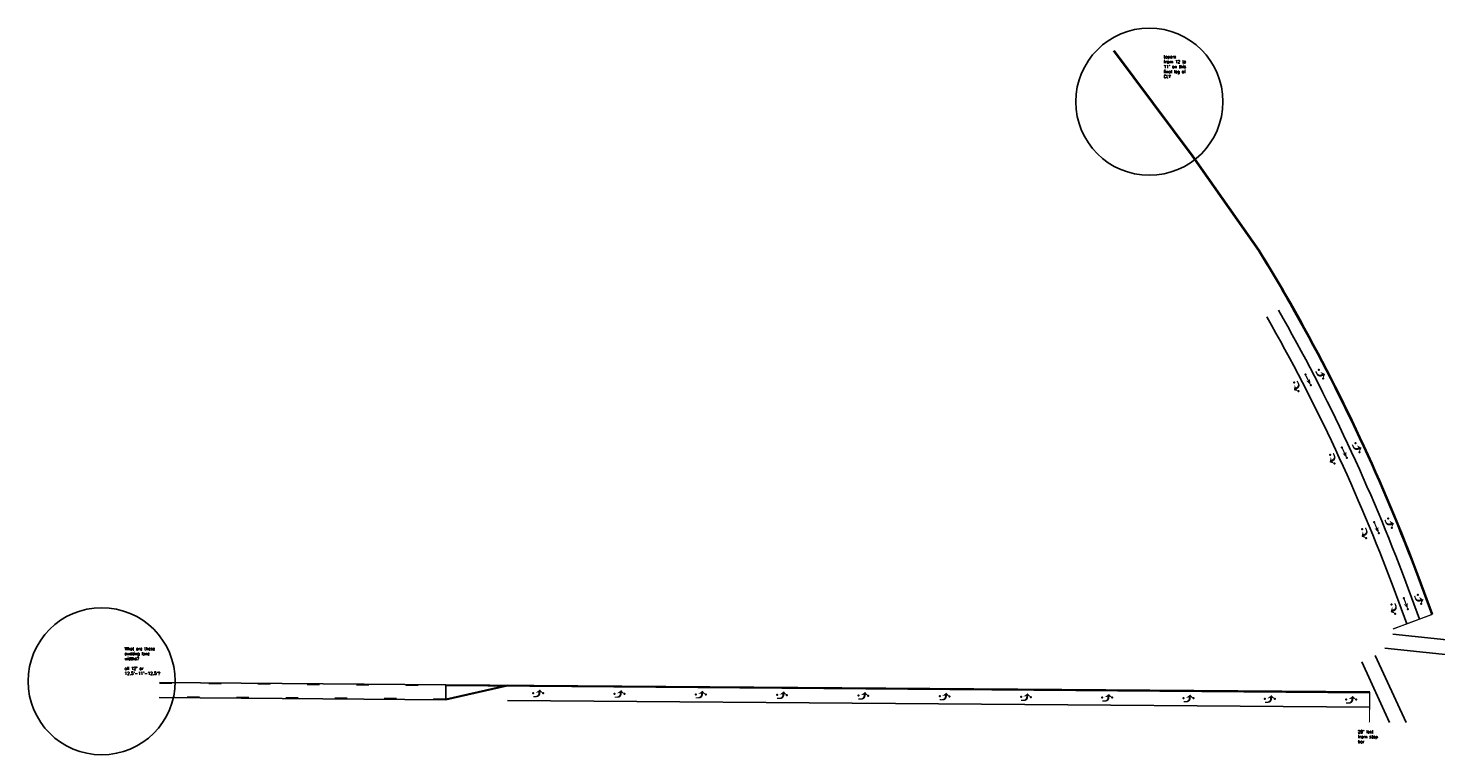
# Model space of a CAD drawing. Header units: feet. Extents: x 2244593 to 2246616, y 595621 to 596789.
# Tile 1 of 2: x 2244593 to 2245736, y 596199 to 596789. Entities that reach past the tile are written whole.
import ezdxf

# ---------------------------------------------------------------- set-up
doc = ezdxf.new("R2010")
doc.units = ezdxf.units.FT
doc.header["$MEASUREMENT"] = 0
doc.linetypes.add('dsolidcl', pattern=[0])
doc.linetypes.add('lane', pattern=[40, 10, -30])
for name, color, linetype in [('PM_P_Cells', 7, 'Continuous'), ('PM_P_Channelizing_Line', 7, 'Continuous'), ('PM_P_CL_Dashed', 2, 'lane'), ('PM_P_CL_Double_Solid', 2, 'dsolidcl'), ('PM_P_Crosswalk', 7, 'Continuous'), ('PM_P_Stop_Line', 7, 'Continuous')]:
    doc.layers.add(name, color=color, linetype=linetype)
doc.layers.add('PM_P_Cells (Construction)', color=7, linetype='Continuous', lineweight=0)
doc.layers.add('SC_Scratch1', color=7, linetype='Continuous', plot=False)
doc.styles.add('ROMANS', font='ROMANS.shx', dxfattribs={"height": 2.4})

# ---------------------------------------------------------------- blocks, each defined once
blk = doc.blocks.new('PMRTP')
at = {"layer": 'PM_P_Cells', "linetype": 'Continuous', "lineweight": 0}
blk.add_hatch(color=7, dxfattribs=at).paths.add_polyline_path([(-5.5, 3.3, -0.418865), (-2.2, 0), (-2.2, 0), (-2.2, -0.7), (0, 0), (-2.6, -3), (-6.1, -0.3), (-3.8, -0.7), (-3.8, 0, 0.414214), (-6.1, 2.3), (-8, 2.3), (-8, 3.3)])
at = {"layer": 'PM_P_Cells (Construction)', "color": 7, "linetype": 'Continuous', "lineweight": 30}
for p in [(-8, 0), (0, 0)]:
    blk.add_point(p, dxfattribs=at)
blk = doc.blocks.new('PMTHRP')
at = {"layer": 'PM_P_Cells', "linetype": 'Continuous', "lineweight": 0}
blk.add_hatch(color=7, dxfattribs=at).paths.add_polyline_path([(-5, -1.7), (-4, -0.5), (-9.5, -0.5), (-9.5, 0.5), (-4, 0.5), (-5, 1.7), (0, 0)])
at = {"layer": 'PM_P_Cells (Construction)', "color": 7, "linetype": 'Continuous', "lineweight": 30}
for p in [(-9.5, 0), (0, 0)]:
    blk.add_point(p, dxfattribs=at)

msp = doc.modelspace()

# ---------------------------------------------------------------- linework, layer by layer
at = {"layer": 'PM_P_Channelizing_Line', "flags": 128}
for points in [[(2245712.3, 596305.6), (2245701.1, 596335.6, 0.040067), (2245598.6, 596554.7)], [(2245722.6, 596309.4), (2245711.4, 596339.5, 0.040067), (2245608.1, 596560.1)]]:
    msp.add_lwpolyline(points, format="xyb", dxfattribs=at)
msp.add_lwpolyline([(2244982, 596243.5), (2245682, 596238)], dxfattribs=at)
at = {"layer": 'PM_P_CL_Dashed'}
msp.add_line((2244932, 596244.6), (2244699.4, 596246.4), dxfattribs=at)
at = {"layer": 'PM_P_CL_Dashed', "flags": 128}
msp.add_lwpolyline([(2244699.5, 596257.4), (2244932.1, 596255.6)], dxfattribs=at)
at = {"layer": 'PM_P_CL_Double_Solid'}
for p, q in [((2244932, 596243.9), (2244699.4, 596245.7)), ((2244982.1, 596255.8), (2244932, 596244.6)), ((2244982.1, 596255.2), (2244932, 596243.9))]:
    msp.add_line(p, q, dxfattribs=at)
at = {"layer": 'PM_P_CL_Double_Solid', "flags": 128}
for points in [[(2245733.2, 596313.4), (2245722, 596343.4, 0.040067), (2245618, 596565.7, 0.008183), (2245592.4, 596608.9), (2245538.5, 596685.5), (2245474.7, 596771)], [(2245732.6, 596313.2), (2245721.4, 596343.2, 0.040067), (2245617.4, 596565.4, 0.00818), (2245591.9, 596608.6), (2245538, 596685.1), (2245474.2, 596770.6)]]:
    msp.add_lwpolyline(points, format="xyb", dxfattribs=at)
for points in [[(2244699.5, 596258.1), (2244932.1, 596256.2)], [(2244932.1, 596256.2), (2245682.1, 596250.3)], [(2244932.1, 596255.6), (2245682.1, 596249.7)]]:
    msp.add_lwpolyline(points, dxfattribs=at)
at = {"layer": 'PM_P_Crosswalk'}
for p, q in [((2245701, 596297.2), (2245760.2, 596291.1)), ((2245686.5, 596279.9), (2245711.6, 596225.4)), ((2245694.5, 596285.9), (2245768.9, 596278.1)), ((2245675.6, 596274.8), (2245698.3, 596225.6)), ((2244932, 596243.9), (2244932.1, 596256.2))]:
    msp.add_line(p, q, dxfattribs=at)
at = {"layer": 'PM_P_Stop_Line', "const_width": 1}
for points in [[(2245733.2, 596313.4), (2245701, 596301.4)], [(2245682.1, 596250.3), (2245681.9, 596225.7)]]:
    msp.add_lwpolyline(points, dxfattribs=at)
at = {"layer": 'SC_Scratch1'}
for centre in [(2245503.2, 596729.3), (2244652.6, 596259)]:
    msp.add_circle(centre, 59.7, dxfattribs=at)

# ---------------------------------------------------------------- block references
at = {"layer": 'PM_P_Cells'}
for name, p, rotation in [('PMTHRP', (2245634.2, 596499.4), 297.2016054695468), ('PMRTP', (2245624.4, 596494.3), 297.8087951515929), ('PMRTP', (2245653.4, 596435.6), 295.2865465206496), ('PMTHRP', (2245663.5, 596440.2), 294.6793568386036), ('PMRTP', (2245679.2, 596375.1), 292.7642978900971), ('PMTHRP', (2245689.4, 596379.2), 292.1571082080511), ('PMTHRP', (2245713.1, 596317.6), 290.4782645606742), ('PMRTP', (2245702.8, 596313.8), 291.0854542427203)]:
    msp.add_blockref(name, p, dxfattribs=dict(at, rotation=rotation))
at = {"layer": 'PM_P_Cells', "xscale": -1}
for p, rotation in [((2245644.4, 596504.6), 116.5944157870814), ((2245673.8, 596444.9), 114.0721671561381), ((2245700, 596383.6), 111.5499185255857), ((2245723.9, 596321.7), 109.8710748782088), ((2245011, 596249.3), 179.3928103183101), ((2245077, 596248.8), 179.3928103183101), ((2245143, 596248.3), 179.3928103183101), ((2245209, 596247.8), 179.3928103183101), ((2245275, 596247.3), 179.3928103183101), ((2245341, 596246.7), 179.3928103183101), ((2245407, 596246.2), 179.3928103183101), ((2245473, 596245.7), 179.3928103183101), ((2245539, 596245.2), 179.3928103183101), ((2245605, 596244.7), 179.3928103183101), ((2245671, 596244.1), 179.3928103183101)]:
    msp.add_blockref('PMRTP', p, dxfattribs=dict(at, rotation=rotation))

# ---------------------------------------------------------------- texts
at = {"layer": 'SC_Scratch1', "char_height": 2.4, "attachment_point": 1, "style": 'ROMANS'}
for s, width, heights, insert in [("tapers from 12 to 11' on this final leg of CLY", 20.766, [0], (2245514.8, 596767)), ("\\PWhat are these existing lane widths?\\P\\Pall 12' or 12.5'-11'-12.5'?", 32.72, [30.6], (2244671.2, 596290.6)), ("20' lost from stop bar", 20.766, [0], (2245672.5, 596219.2))]:
    msp.add_mtext_dynamic_manual_height_columns(s, width=width, gutter_width=12, heights=heights, dxfattribs=dict(at, insert=insert))

doc.saveas('drawing.dxf')
